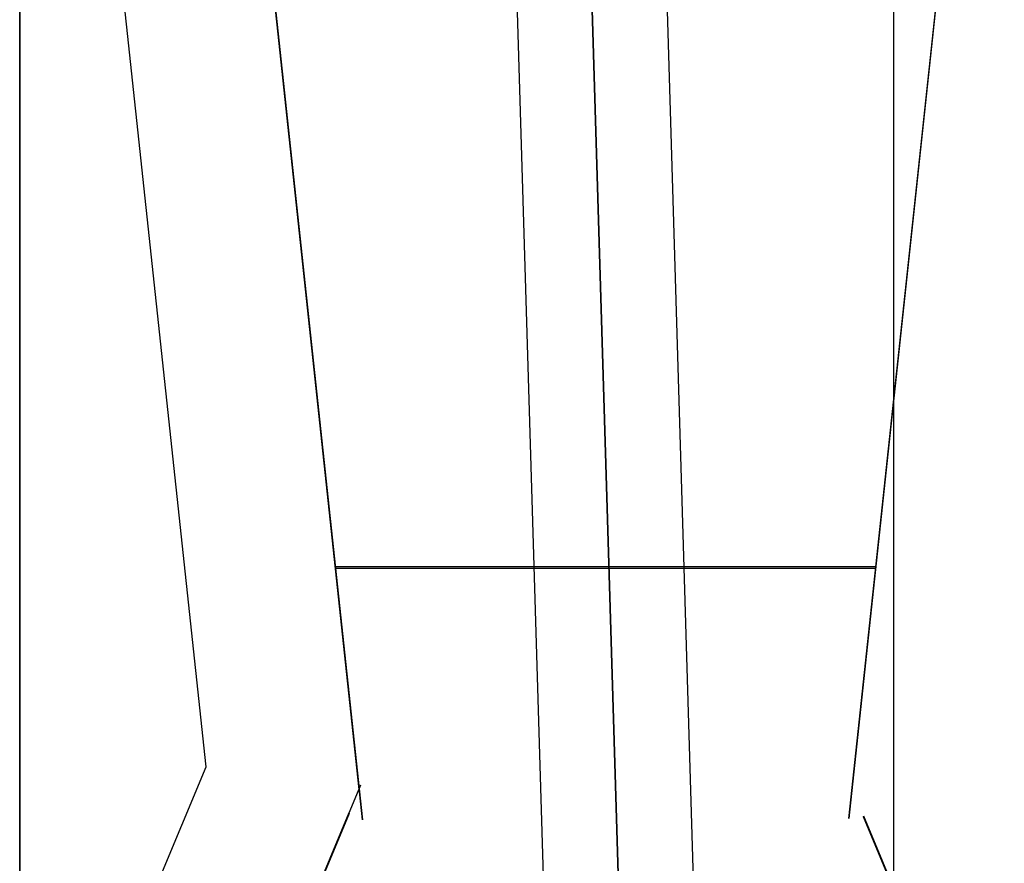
# Model space of a CAD drawing. Header units: millimetres. Extents: x -88 to 88, y -12 to 103.
# Tile 238 of 256: x -37.49 to -35.52, y 14.54 to 16.23. Entities that reach past the tile are written whole.
import ezdxf

# ---------------------------------------------------------------- set-up
doc = ezdxf.new("R2010")
doc.units = ezdxf.units.MM
doc.layers.add('Default', color=7, linetype='Continuous', true_color=0x000000)

msp = doc.modelspace()

# ---------------------------------------------------------------- linework, layer by layer
at = {"layer": 'Default', "color": 254, "true_color": 0xcad1ee}
for points in [[(-37.1182, 14.7352), (-37.4182, 17.5352)], [(-37.1182, 14.7352), (-37.4182, 17.5352)], [(-37.1182, 14.7352), (-37.4182, 17.5352)], [(-36.8117, 14.6901), (-37.1163, 17.5337)], [(-36.2292, 17.3874), (-36.1033, 13.1942)], [(-36.529, 17.3784), (-36.4032, 13.1852)], [(-36.2533, 13.1897), (-36.3791, 17.3829)], [(-36.2533, 13.1897), (-36.3791, 17.3829)], [(-36.3791, 17.3829), (-36.2533, 13.1897)], [(-36.3791, 17.3829), (-36.2533, 13.1897)], [(-37.4912, 8.7352), (-37.4912, 17.2352)], [(-37.4912, 8.7352), (-37.4912, 17.2352)], [(-37.4912, 17.2352), (-37.4912, 8.7352)], [(-35.7412, 10.397), (-35.7412, 17.2352)], [(-35.7771, 15.136), (-36.8592, 15.136)], [(-35.7771, 15.1326), (-36.8592, 15.1326)], [(-37.3682, 14.1352), (-37.1182, 14.7352)], [(-37.3682, 14.1352), (-37.1182, 14.7352)], [(-37.3682, 14.1352), (-37.1182, 14.7352)]]:
    msp.add_lwpolyline(points, dxfattribs=at)
at = {"layer": 'Default', "color": 254, "true_color": 0xcad1ee, "extrusion": (0.001849, -0.017254, 0.999849)}
for points in [[(-35.0367, 21.3299), (-35.0367, 18.4705)], [(-35.0371, 21.3299), (-35.0371, 18.4705)]]:
    msp.add_lwpolyline(points, dxfattribs=at)
at = {"layer": 'Default', "color": 254, "true_color": 0xcad1ee, "extrusion": (1, 0, 0)}
for points in [[(17.535, -3.27), (12.7371, -3.3537)], [(17.5315, -3.07), (12.7336, -3.1538)], [(16.1352, -3.07), (16.1352, -3.27)], [(16.1102, -3.0948), (16.1137, -3.2948)], [(14.7352, -3.07), (14.7352, -3.27)], [(14.6888, -3.1197), (14.6923, -3.3196)], [(14.6923, -3.3196), (14.6888, -3.1197)]]:
    msp.add_lwpolyline(points, dxfattribs=at)
at = {"layer": 'Default', "color": 254, "true_color": 0xcad1ee, "extrusion": (-0.001849, -0.017254, 0.999849)}
for points in [[(-37.1862, 10.7324), (-37.1862, 13.5918)], [(-37.186, 10.7324), (-37.186, 13.5918)], [(-37.1858, 10.7324), (-37.1858, 13.5918)]]:
    msp.add_lwpolyline(points, dxfattribs=at)
at = {"layer": 'Default', "color": 254, "true_color": 0xcad1ee, "extrusion": (-3.66118e-07, 1, 0.000198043)}
msp.add_lwpolyline([(36.9642, -3.098), (36.9638, -3.298)], dxfattribs=at)
at = {"layer": 'Default', "color": 254, "true_color": 0xcad1ee, "extrusion": (-0.03, 0.99955, 0)}
for points in [[(35.8412, -3.32), (35.8464, -3.3201), (35.8516, -3.3204), (35.8567, -3.3208), (35.8619, -3.3214), (35.867, -3.3222), (35.8721, -3.3232), (35.8771, -3.3244), (35.8821, -3.3257), (35.8871, -3.3272), (35.892, -3.3289), (35.8968, -3.3307), (35.9016, -3.3327), (35.9063, -3.3349), (35.911, -3.3372), (35.9155, -3.3397), (35.9199, -3.3423), (35.9243, -3.3451), (35.9286, -3.348), (35.9327, -3.3511), (35.9368, -3.3544), (35.9407, -3.3577), (35.9445, -3.3612), (35.9482, -3.3649), (35.9518, -3.3686), (35.9552, -3.3725), (35.9585, -3.3765), (35.9617, -3.3806), (35.9647, -3.3848), (35.9676, -3.3891), (35.9703, -3.3935), (35.9728, -3.398), (35.9752, -3.4026), (35.9775, -3.4073), (35.9796, -3.412), (35.9815, -3.4168), (35.9832, -3.4217), (35.9848, -3.4266), (35.9862, -3.4316), (35.9875, -3.4366), (35.9885, -3.4417), (35.9894, -3.4468), (35.9901, -3.4519), (35.9907, -3.4571), (35.991, -3.4622), (35.9912, -3.4674), (35.9912, -3.4726), (35.991, -3.4778), (35.9907, -3.4829), (35.9901, -3.4881), (35.9894, -3.4932), (35.9885, -3.4983), (35.9875, -3.5034), (35.9862, -3.5084), (35.9848, -3.5134), (35.9832, -3.5183), (35.9815, -3.5232), (35.9796, -3.528), (35.9775, -3.5327), (35.9752, -3.5374), (35.9728, -3.542), (35.9703, -3.5465), (35.9676, -3.5509), (35.9647, -3.5552), (35.9617, -3.5594), (35.9585, -3.5635), (35.9552, -3.5675), (35.9518, -3.5714), (35.9482, -3.5751), (35.9445, -3.5788), (35.9407, -3.5823), (35.9368, -3.5856), (35.9327, -3.5889), (35.9286, -3.592), (35.9243, -3.5949), (35.9199, -3.5977), (35.9155, -3.6003), (35.911, -3.6028), (35.9063, -3.6051), (35.9016, -3.6073), (35.8968, -3.6093), (35.892, -3.6111), (35.8871, -3.6128), (35.8821, -3.6143), (35.8771, -3.6156), (35.8721, -3.6168), (35.867, -3.6178), (35.8619, -3.6186), (35.8567, -3.6192), (35.8516, -3.6196), (35.8464, -3.6199), (35.8412, -3.62)], [(35.8412, -3.62), (35.8361, -3.6199), (35.8309, -3.6196), (35.8257, -3.6192), (35.8206, -3.6186), (35.8155, -3.6178), (35.8104, -3.6168), (35.8053, -3.6156), (35.8003, -3.6143), (35.7954, -3.6128), (35.7905, -3.6111), (35.7856, -3.6093), (35.7809, -3.6073), (35.7762, -3.6051), (35.7715, -3.6028), (35.767, -3.6003), (35.7625, -3.5977), (35.7582, -3.5949), (35.7539, -3.592), (35.7498, -3.5889), (35.7457, -3.5856), (35.7418, -3.5823), (35.738, -3.5788), (35.7343, -3.5751), (35.7307, -3.5714), (35.7273, -3.5675), (35.724, -3.5635), (35.7208, -3.5594), (35.7178, -3.5552), (35.7149, -3.5509), (35.7122, -3.5465), (35.7096, -3.542), (35.7072, -3.5374), (35.705, -3.5327), (35.7029, -3.528), (35.701, -3.5232), (35.6992, -3.5183), (35.6977, -3.5134), (35.6962, -3.5084), (35.695, -3.5034), (35.6939, -3.4983), (35.693, -3.4932), (35.6923, -3.4881), (35.6918, -3.4829), (35.6914, -3.4778), (35.6913, -3.4726), (35.6913, -3.4674), (35.6914, -3.4622), (35.6918, -3.4571), (35.6923, -3.4519), (35.693, -3.4468), (35.6939, -3.4417), (35.695, -3.4366), (35.6962, -3.4316), (35.6977, -3.4266), (35.6992, -3.4217), (35.701, -3.4168), (35.7029, -3.412), (35.705, -3.4073), (35.7072, -3.4026), (35.7096, -3.398), (35.7122, -3.3935), (35.7149, -3.3891), (35.7178, -3.3848), (35.7208, -3.3806), (35.724, -3.3765), (35.7273, -3.3725), (35.7307, -3.3686), (35.7343, -3.3649), (35.738, -3.3612), (35.7418, -3.3577), (35.7457, -3.3544), (35.7498, -3.3511), (35.7539, -3.348), (35.7582, -3.3451), (35.7625, -3.3423), (35.767, -3.3397), (35.7715, -3.3372), (35.7762, -3.3349), (35.7809, -3.3327), (35.7856, -3.3307), (35.7905, -3.3289), (35.7954, -3.3272), (35.8003, -3.3257), (35.8053, -3.3244), (35.8104, -3.3232), (35.8155, -3.3222), (35.8206, -3.3214), (35.8257, -3.3208), (35.8309, -3.3204), (35.8361, -3.3201), (35.8412, -3.32)]]:
    msp.add_lwpolyline(points, dxfattribs=at)
at = {"layer": 'Default', "color": 254, "true_color": 0xcad1ee, "extrusion": (-0.006197, -0.01487, 0.99987)}
for points in [[(-36.8316, 14.6447), (-37.0881, 14.0292)], [(-37.0869, 14.0287), (-36.8303, 14.6442)]]:
    msp.add_lwpolyline(points, dxfattribs=at)
at = {"layer": 'Default', "color": 254, "true_color": 0xcad1ee, "extrusion": (0.001075, 0.002581, 0.999996)}
msp.add_lwpolyline([(-37.0647, 14.0834), (-36.8082, 14.6991)], dxfattribs=at)
at = {"layer": 'Default', "color": 254, "true_color": 0xcad1ee, "extrusion": (0.006197, -0.01487, 0.99987)}
for points in [[(-35.5469, 14.0225), (-35.8034, 14.638)], [(-35.5475, 14.0223), (-35.804, 14.6378)], [(-35.8046, 14.6375), (-35.5481, 14.022)]]:
    msp.add_lwpolyline(points, dxfattribs=at)

doc.saveas('drawing.dxf')
